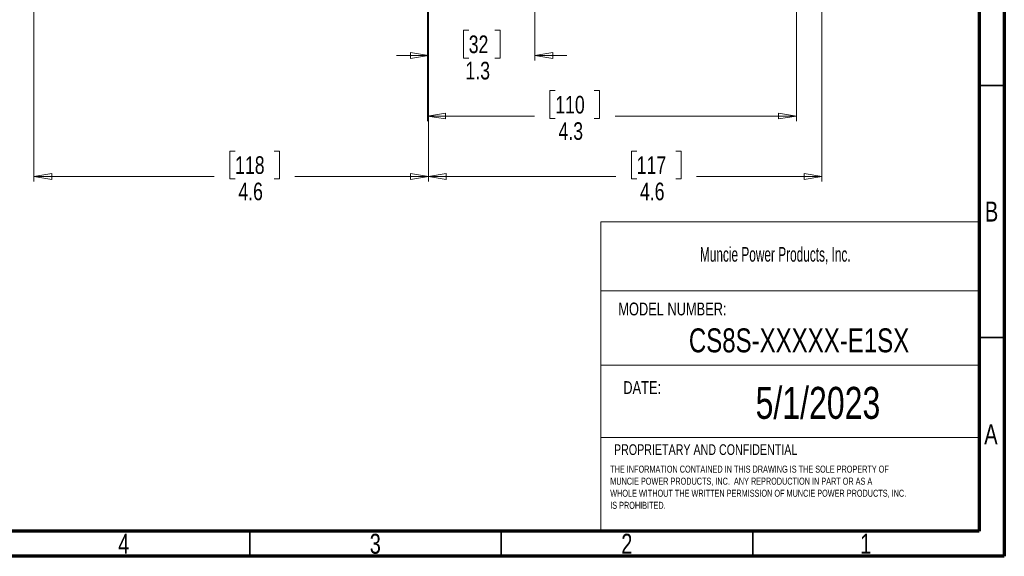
# Model space of a CAD drawing. Header units: inches. Extents: x 0.6 to 16.3, y 0.2 to 11.5.
# Tile 7 of 12: x 8.6 to 16.3, y 0.2 to 4.4. Entities that reach past the tile are written whole.
import ezdxf

# ---------------------------------------------------------------- set-up
doc = ezdxf.new("R2010")
doc.units = ezdxf.units.IN
doc.header["$MEASUREMENT"] = 0
doc.styles.add('SLDTEXTSTYLE0', font='TXT', dxfattribs={"width": 0.75})
doc.styles.add('SLDTEXTSTYLE1', font='TXT', dxfattribs={"width": 0.605})
doc.dimstyles.new('SLDDIMSTYLE1', dxfattribs={"dimtxt": 0.137795, "dimasz": 0.14, "dimexe": 0, "dimexo": 0.0625, "dimgap": 0.034449, "dimtad": 0, "dimdec": 1, "dimlfac": 1.5, "dimrnd": 1e-09, "dimzin": 12, "dimdsep": 46, "dimtxsty": 'SLDTEXTSTYLE0', "dimblk1": 'CLOSED', "dimblk2": 'CLOSED', "dimsah": 1, "dimcen": 0.09, "dimadec": 0, "dimazin": 3, "dimtfac": 1, "dimtdec": 1, "dimtofl": 0, "dimtmove": 0, "dimatfit": 3, "dimldrblk": 'CLOSED', "dimfxl": 0, "dimfrac": 2, "dimtolj": 1, "dimtzin": 12, "dimarcsym": 0})
doc.dimstyles.new('SLDDIMSTYLE2', dxfattribs={"dimtxt": 0.137795, "dimasz": 0.14, "dimexe": 0, "dimexo": 0.0625, "dimgap": 0.034449, "dimtad": 0, "dimdec": 1, "dimlfac": 1.5, "dimrnd": 1e-09, "dimzin": 12, "dimdsep": 46, "dimtxsty": 'SLDTEXTSTYLE0', "dimblk1": 'CLOSED', "dimblk2": 'CLOSED', "dimsah": 1, "dimcen": 0.09, "dimadec": 0, "dimazin": 3, "dimtfac": 1, "dimtmove": 0, "dimatfit": 0, "dimldrblk": 'CLOSED', "dimfxl": 0, "dimfrac": 2, "dimtolj": 1, "dimtzin": 12, "dimarcsym": 0})
doc.dimstyles.new('SLDDIMSTYLE3', dxfattribs={"dimtxt": 0.137795, "dimasz": 0.14, "dimexe": 0, "dimexo": 0.0625, "dimgap": 0.034449, "dimtad": 0, "dimdec": 1, "dimlfac": 1.5, "dimrnd": 1e-09, "dimzin": 12, "dimdsep": 46, "dimtxsty": 'SLDTEXTSTYLE0', "dimblk1": 'CLOSED', "dimblk2": 'CLOSED', "dimsah": 1, "dimcen": 0.09, "dimadec": 0, "dimazin": 3, "dimtfac": 1, "dimtofl": 0, "dimtmove": 0, "dimatfit": 3, "dimldrblk": 'CLOSED', "dimfxl": 0, "dimfrac": 2, "dimtolj": 1, "dimtzin": 12, "dimarcsym": 0})

# ---------------------------------------------------------------- blocks, each defined once
blk = doc.blocks.new('SW_NOTE_0')
at = {"color": 0, "linetype": 'Continuous', "lineweight": 0, "char_height": 0.055, "attachment_point": 1, "style": 'SLDTEXTSTYLE0'}
for s, insert in [('THE INFORMATION CONTAINED IN THIS DRAWING IS THE SOLE PROPERTY OF', (0, 0.0709)), ('MUNCIE POWER PRODUCTS, INC.  ANY REPRODUCTION IN PART OR AS A', (0, -0.0235)), ('WHOLE WITHOUT THE WRITTEN PERMISSION OF MUNCIE POWER PRODUCTS, INC.', (0, -0.1178)), ('IS PROHIBITED.', (0, -0.2122))]:
    blk.add_mtext(s, dxfattribs=dict(at, insert=insert))
blk = doc.blocks.new('_Closed')
at = {"color": 0, "linetype": 'ByBlock', "lineweight": -2}
for p, q in [((-1, 0.166667), (0, 0)), ((-1, 0.166667), (-1, -0.166667)), ((0, 0), (-1, -0.166667)), ((0, 0), (-1, 0))]:
    blk.add_line(p, q, dxfattribs=at)
blk = doc.blocks.new('_D_1')
at = {"color": 7, "linetype": 'Continuous', "lineweight": 0}
for p, q in [((14.712, 7.1856), (14.712, 3.6013)), ((11.8253, 5.2474), (11.8253, 3.6013)), ((12.8243, 3.8391), (12.7823, 3.8391)), ((12.7823, 3.8391), (12.7823, 3.6204)), ((13.1297, 3.8391), (13.1717, 3.8391)), ((13.1717, 3.8391), (13.1717, 3.6204)), ((11.8253, 3.6406), (12.6614, 3.6406)), ((14.712, 3.6406), (13.2925, 3.6406)), ((12.7823, 3.6204), (12.8243, 3.6204)), ((13.1717, 3.6204), (13.1297, 3.6204))]:
    blk.add_line(p, q, dxfattribs=at)
at = {"color": 7, "linetype": 'Continuous', "lineweight": 18, "xscale": 0.14, "yscale": 0.14, "rotation": 180.0000000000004}
blk.add_blockref('_Closed', (11.8253, 3.6406), dxfattribs=at)
at = {"color": 7, "linetype": 'Continuous', "lineweight": 18, "xscale": 0.14, "yscale": 0.14}
blk.add_blockref('_Closed', (14.712, 3.6406), dxfattribs=at)
at = {"color": 7, "linetype": 'Continuous', "lineweight": 18, "char_height": 0.1378, "attachment_point": 1, "style": 'SLDTEXTSTYLE0'}
for s, insert in [('110', (12.8243, 3.798)), ('4.3', (12.8497, 3.5918))]:
    blk.add_mtext(s, dxfattribs=dict(at, insert=insert))
blk = doc.blocks.new('_D_2')
at = {"color": 7, "linetype": 'Continuous', "lineweight": 0}
for p, q in [((12.6642, 7.0682), (12.6642, 4.0737)), ((11.8309, 4.9215), (11.8309, 4.0737)), ((12.147, 4.3116), (12.105, 4.3116)), ((12.105, 4.3116), (12.105, 4.0928)), ((12.3506, 4.3116), (12.3926, 4.3116)), ((12.3926, 4.3116), (12.3926, 4.0928)), ((11.8309, 4.1131), (11.5809, 4.1131)), ((12.105, 4.0928), (12.147, 4.0928)), ((12.3926, 4.0928), (12.3506, 4.0928)), ((12.6642, 4.1131), (12.9142, 4.1131))]:
    blk.add_line(p, q, dxfattribs=at)
at = {"color": 7, "linetype": 'Continuous', "lineweight": 18, "xscale": 0.14, "yscale": 0.14}
blk.add_blockref('_Closed', (11.8309, 4.1131, -0.5752), dxfattribs=at)
at = {"color": 7, "linetype": 'Continuous', "lineweight": 18, "xscale": 0.14, "yscale": 0.14, "rotation": 180.0000000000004}
blk.add_blockref('_Closed', (12.6642, 4.1131, -0.5752), dxfattribs=at)
at = {"color": 7, "linetype": 'Continuous', "lineweight": 18, "char_height": 0.1378, "attachment_point": 1, "style": 'SLDTEXTSTYLE0'}
for s, insert in [('32', (12.147, 4.2704)), ('1.3', (12.1215, 4.0643))]:
    blk.add_mtext(s, dxfattribs=dict(at, insert=insert))
blk = doc.blocks.new('_D_3')
at = {"color": 7, "linetype": 'Continuous', "lineweight": 0}
for p, q in [((11.8309, 4.9215), (11.8309, 3.1288)), ((8.7441, 4.4674), (8.7441, 3.1288)), ((10.3188, 3.3667), (10.2768, 3.3667)), ((10.2768, 3.3667), (10.2768, 3.1479)), ((10.6242, 3.3667), (10.6662, 3.3667)), ((10.6662, 3.3667), (10.6662, 3.1479)), ((8.7441, 3.1682), (10.1559, 3.1682)), ((11.8309, 3.1682), (10.787, 3.1682)), ((10.2768, 3.1479), (10.3188, 3.1479)), ((10.6662, 3.1479), (10.6242, 3.1479))]:
    blk.add_line(p, q, dxfattribs=at)
at = {"color": 7, "linetype": 'Continuous', "lineweight": 18, "xscale": 0.14, "yscale": 0.14, "rotation": 180.0000000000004}
blk.add_blockref('_Closed', (8.7441, 3.1682, -0.5752), dxfattribs=at)
at = {"color": 7, "linetype": 'Continuous', "lineweight": 18, "xscale": 0.14, "yscale": 0.14}
blk.add_blockref('_Closed', (11.8309, 3.1682, -0.5752), dxfattribs=at)
at = {"color": 7, "linetype": 'Continuous', "lineweight": 18, "char_height": 0.1378, "attachment_point": 1, "style": 'SLDTEXTSTYLE0'}
for s, insert in [('118', (10.3188, 3.3255)), ('4.6', (10.3442, 3.1194))]:
    blk.add_mtext(s, dxfattribs=dict(at, insert=insert))
blk = doc.blocks.new('_D_4')
at = {"color": 7, "linetype": 'Continuous', "lineweight": 0}
for p, q in [((11.8309, 4.9215), (11.8309, 3.1288)), ((14.911, 4.4674), (14.911, 3.1288)), ((13.4617, 3.3667), (13.4197, 3.3667)), ((13.4197, 3.3667), (13.4197, 3.1479)), ((13.7671, 3.3667), (13.8091, 3.3667)), ((13.8091, 3.3667), (13.8091, 3.1479)), ((11.8309, 3.1682), (13.2989, 3.1682)), ((14.911, 3.1682), (13.93, 3.1682)), ((13.4197, 3.1479), (13.4617, 3.1479)), ((13.8091, 3.1479), (13.7671, 3.1479))]:
    blk.add_line(p, q, dxfattribs=at)
at = {"color": 7, "linetype": 'Continuous', "lineweight": 18, "xscale": 0.14, "yscale": 0.14, "rotation": 180.0000000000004}
blk.add_blockref('_Closed', (11.8309, 3.1682, -0.5752), dxfattribs=at)
at = {"color": 7, "linetype": 'Continuous', "lineweight": 18, "xscale": 0.14, "yscale": 0.14}
blk.add_blockref('_Closed', (14.911, 3.1682, -0.5752), dxfattribs=at)
at = {"color": 7, "linetype": 'Continuous', "lineweight": 18, "char_height": 0.1378, "attachment_point": 1, "style": 'SLDTEXTSTYLE0'}
for s, insert in [('117', (13.4617, 3.3255)), ('4.6', (13.4871, 3.1194))]:
    blk.add_mtext(s, dxfattribs=dict(at, insert=insert))

msp = doc.modelspace()

# ---------------------------------------------------------------- linework, layer by layer
at = {"color": 7, "linetype": 'Continuous', "lineweight": 70}
for p, q in [((16.3386, 11.4961), (16.3386, 0.1969)), ((16.1417, 11.2992), (16.1417, 0.3937)), ((16.1417, 0.3937), (0.7874, 0.3937)), ((16.3386, 0.1969), (0.5906, 0.1969))]:
    msp.add_line(p, q, dxfattribs=at)
at = {"color": 7, "linetype": 'Continuous', "lineweight": 35}
for p, q in [((16.1417, 3.878), (16.3386, 3.878)), ((16.1417, 1.9094), (16.3386, 1.9094)), ((10.4331, 0.3937), (10.4331, 0.1969)), ((12.4016, 0.3937), (12.4016, 0.1969)), ((14.3701, 0.3937), (14.3701, 0.1969))]:
    msp.add_line(p, q, dxfattribs=at)
at = {"color": 7, "linetype": 'Continuous', "lineweight": 18}
for p, q in [((13.1816, 2.8134), (13.1816, 0.4099)), ((13.1816, 2.8134), (16.1417, 2.8134)), ((13.1816, 2.2736), (16.1417, 2.2736)), ((13.1816, 1.6919), (16.1417, 1.6919)), ((13.1816, 1.1263), (16.1417, 1.1263))]:
    msp.add_line(p, q, dxfattribs=at)

# ---------------------------------------------------------------- block references
at = {"color": 7, "linetype": 'Continuous', "lineweight": 0}
msp.add_blockref('SW_NOTE_0', (13.2544, 0.8353), dxfattribs=at)

# ---------------------------------------------------------------- texts
for s, insert, char_height, attachment_point, style in [('B', (16.239, 2.9714), 0.1562, 2, 'SLDTEXTSTYLE0'), ('Muncie Power Products, Inc.', (13.9562, 2.6158), 0.114583, 1, 'SLDTEXTSTYLE1'), ('MODEL NUMBER:', (13.3177, 2.1812), 0.1, 1, 'SLDTEXTSTYLE0'), ('CS8S-XXXXX-E1SX', (14.7322, 1.9795), 0.1875, 2, 'SLDTEXTSTYLE0'), ('DATE:', (13.3567, 1.5668), 0.1, 1, 'SLDTEXTSTYLE0'), ('5/1/2023', (14.88, 1.522), 0.25, 2, 'SLDTEXTSTYLE0'), ('A', (16.2338, 1.2293), 0.1562, 2, 'SLDTEXTSTYLE0'), ('PROPRIETARY AND CONFIDENTIAL', (13.2838, 1.0729), 0.083333, 1, 'SLDTEXTSTYLE0'), ('4', (9.4472, 0.373), 0.1562, 2, 'SLDTEXTSTYLE0'), ('3', (11.4157, 0.373), 0.1562, 2, 'SLDTEXTSTYLE0'), ('2', (13.3843, 0.373), 0.1562, 2, 'SLDTEXTSTYLE0'), ('1', (15.2543, 0.373), 0.1562, 2, 'SLDTEXTSTYLE0')]:
    msp.add_mtext(s, dxfattribs=dict(at, insert=insert, char_height=char_height, attachment_point=attachment_point, style=style))

# ---------------------------------------------------------------- dimensions: what is measured, and where the dimension line sits
at = {"color": 7, "linetype": 'Continuous', "lineweight": 18}
for base, p1, p2, dimstyle, picture, middle in [((14.712, 3.6406), (11.8253, 5.2868), (14.712, 7.225), 'SLDDIMSTYLE1', '_D_1', (12.977, 3.6406)), ((11.8309, 4.11309), (12.66424, 7.10757), (11.8309, 4.96084), 'SLDDIMSTYLE2', '_D_2', (12.2488, 4.11309)), ((11.8309, 3.1682), (8.7441, 4.5068), (11.8309, 4.9608), 'SLDDIMSTYLE1', '_D_3', (10.4715, 3.1682)), ((14.911, 3.1682), (11.8309, 4.9608), (14.911, 4.5068), 'SLDDIMSTYLE3', '_D_4', (13.6144, 3.1682))]:
    dim = msp.add_linear_dim(base=base, p1=p1, p2=p2, dimstyle=dimstyle, dxfattribs=at)
    dim.commit()
    dim.dimension.update_dxf_attribs({"geometry": picture, "text_midpoint": middle, "dimtype": 160})

doc.saveas('drawing.dxf')
